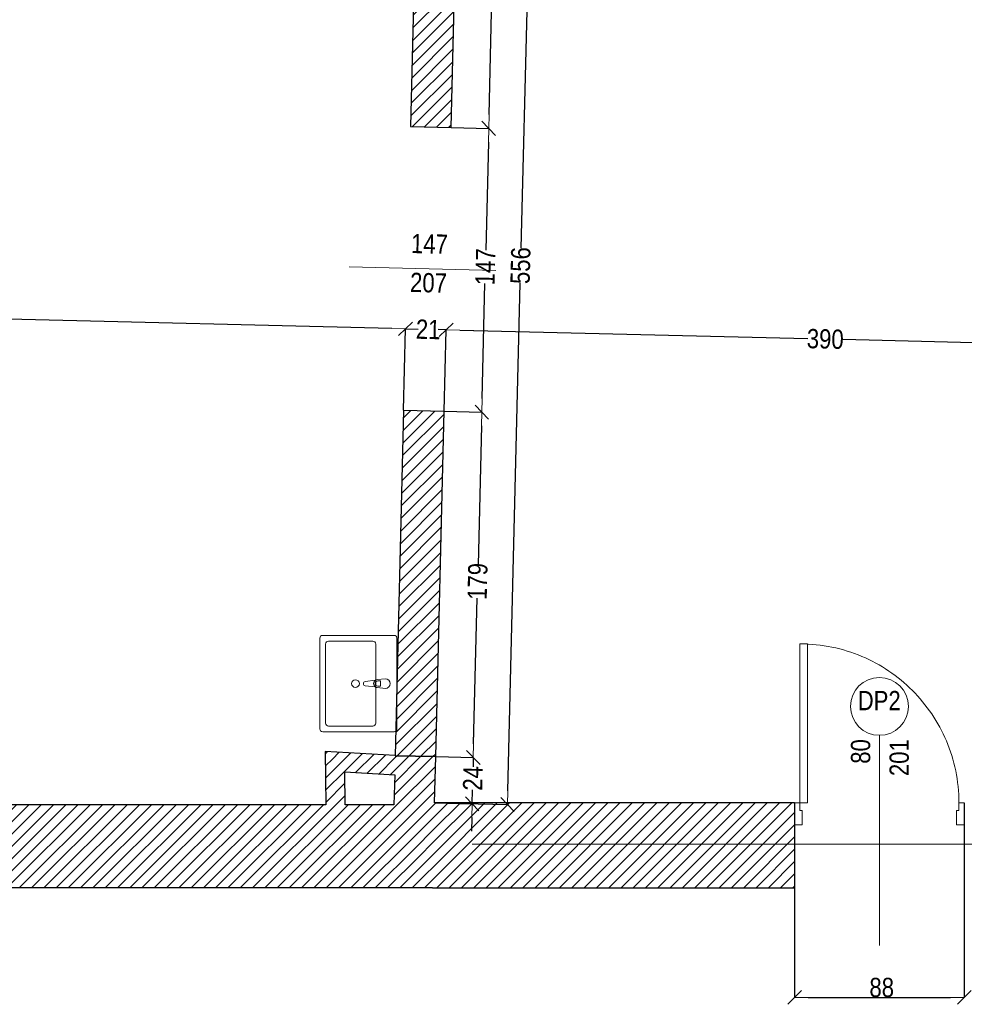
# Model space of a CAD drawing. Header units: millimetres. Extents: x -21056 to 421, y 9759 to 15589.
# Tile 59 of 120: x -3753 to -3263, y 10639 to 11150. Entities that reach past the tile are written whole.
import ezdxf
from ezdxf.enums import TextEntityAlignment as Align

# ---------------------------------------------------------------- set-up
doc = ezdxf.new("R2010")
doc.units = ezdxf.units.MM
doc.header["$LTSCALE"] = 25
doc.header["$MEASUREMENT"] = 0
doc.linetypes.add('Kropki i Kreski', pattern=[670.277762, 352.777767, -176.388884, 0, -141.111112])
doc.linetypes.add('Przerywana', pattern=[240, 120, -120])
for name, color, linetype in [('Drzwi ArchiCAD', 7, 'Continuous'), ('Konstrukcja - Siatki mod', 7, 'Continuous'), ('KR_INW', 7, 'Continuous'), ('PRZEBUDOWA_WYBURZENIA_DZIAŁOWE', 7, 'Continuous'), ('PRZEBUDOWA_WYBURZENIA_OPIS', 7, 'Continuous'), ('Znaczniki drzwi ArchiCADa', 7, 'Continuous')]:
    doc.layers.add(name, color=color, linetype=linetype)
for name, color, linetype, lineweight in [('Drzwi ArchiCAD_Nr_pióra__27', 7, 'Continuous', 25), ('Drzwi ArchiCAD_Nr_pióra__48', 1, 'Continuous', 15), ('Konstrukcja - Siatki mod_Nr_pióra__48', 1, 'Continuous', 15), ('KR_INW_Nr_pióra__101', 252, 'Continuous', 5), ('KR_INW_Nr_pióra__27', 7, 'Continuous', 25), ('PRZEBUDOWA_WYBURZENIA_DZIAŁOWE_Nr_pióra__27', 7, 'Continuous', 25), ('PRZEBUDOWA_WYBURZENIA_DZIAŁOWE_Nr_pióra__48', 1, 'Continuous', 15), ('PRZEBUDOWA_WYBURZENIA_OPIS_Nr_pióra__48', 1, 'Continuous', 15), ('Znaczniki drzwi ArchiCADa_Nr_pióra__20', 1, 'Continuous', 13), ('Znaczniki drzwi ArchiCADa_Nr_pióra__48', 1, 'Continuous', 15), ('Znaczniki drzwi ArchiCADa_Nr_pióra__7', 7, 'Continuous', 13)]:
    doc.layers.add(name, color=color, linetype=linetype, lineweight=lineweight)
doc.styles.add('GENERATED_STYLE_1', font='ARIALN.TTF')
doc.linetypes.add('X', pattern='A,0,[1,20231130_WYBURZENIA1.Shx,S=2.380952,R=0,X=0,Y=0],-300,0', length=300)
doc.dimstyles.new('GENERATED_STYLE__1', dxfattribs={"dimscale": 0.1, "dimtxt": 100, "dimasz": 71.25, "dimexe": 0.18, "dimexo": 0, "dimgap": 0.09, "dimtad": 1, "dimdec": 0, "dimzin": 0, "dimdsep": 46, "dimtxsty": 'GENERATED_STYLE_1', "dimblk": 'ARROWHEAD_6', "dimblk1": 'ARROWHEAD_6', "dimblk2": 'ARROWHEAD_6', "dimcen": 0.09, "dimclrd": 256, "dimclre": 256, "dimclrt": 256, "dimadec": 1, "dimazin": 0, "dimtfac": 1, "dimtdec": 4, "dimtmove": 0, "dimatfit": 3, "dimfxl": 1, "dimtolj": 1, "dimtzin": 0, "dimarcsym": 0})
doc.dimstyles.new('GENERATED_STYLE__2', dxfattribs={"dimscale": 0.1, "dimtxt": 100, "dimasz": 71.25, "dimexe": 0.18, "dimexo": 0, "dimgap": 0.09, "dimtad": 1, "dimtih": 1, "dimtoh": 1, "dimdec": 0, "dimzin": 0, "dimdsep": 46, "dimtxsty": 'GENERATED_STYLE_1', "dimblk": 'ARROWHEAD_6', "dimblk1": 'ARROWHEAD_6', "dimblk2": 'ARROWHEAD_6', "dimcen": 0.09, "dimclrd": 256, "dimclre": 256, "dimclrt": 256, "dimadec": 1, "dimazin": 0, "dimtfac": 1, "dimtdec": 4, "dimtmove": 0, "dimatfit": 3, "dimfxl": 1, "dimtolj": 1, "dimtzin": 0, "dimarcsym": 0})
pattern_1 = [(45, (0, 0), (-31.819804, 31.819804), [])]

# ---------------------------------------------------------------- blocks, each defined once
blk = doc.blocks.new('Ściana_5', base_point=(212100.6, 115586.8))
at = {"layer": 'KR_INW_Nr_pióra__101', "linetype": 'Continuous'}
h = blk.add_hatch(dxfattribs=at)
h.set_pattern_fill('Cegła_licówka', color=256, style=0, pattern_type=2)
h.set_pattern_definition(pattern_1)
h.paths.add_polyline_path([(212299.9, 115146.8), (214176.7, 115146.8), (214176.7, 115586.8), (212310.6, 115586.8)])
at = {"layer": 'KR_INW_Nr_pióra__27', "linetype": 'Continuous', "flags": 128}
for points in [[(214176.7, 115586.8), (212310.6, 115586.8)], [(212299.9, 115146.8), (214176.7, 115146.8)]]:
    blk.add_lwpolyline(points, dxfattribs=at)
blk = doc.blocks.new('Ściana_15', base_point=(212100.3, 115577.1))
at = {"layer": 'KR_INW_Nr_pióra__101', "linetype": 'Continuous'}
h = blk.add_hatch(dxfattribs=at)
h.set_pattern_fill('Cegła_licówka', color=256, style=0, pattern_type=2)
h.set_pattern_definition(pattern_1)
h.paths.add_polyline_path([(212299.9, 115147.1), (212316.5, 115826.1), (212106.6, 115831.2), (212100.3, 115577.1)])
at = {"layer": 'KR_INW_Nr_pióra__27', "linetype": 'Continuous', "flags": 128}
for points in [[(212316.5, 115826.1), (212106.6, 115831.2)], [(212310.6, 115586.8), (212316.5, 115826.1)], [(212104.1, 115731.2), (212100.3, 115577.1)]]:
    blk.add_lwpolyline(points, dxfattribs=at)
blk = doc.blocks.new('Ściana_31', base_point=(211743.7, 115852.7))
at = {"layer": 'KR_INW_Nr_pióra__101', "linetype": 'Continuous'}
h = blk.add_hatch(dxfattribs=at)
h.set_pattern_fill('Cegła_licówka', color=256, style=0, pattern_type=2)
h.set_pattern_definition(pattern_1)
h.paths.add_polyline_path([(211845, 115746.5), (212104.1, 115731.2), (212106.6, 115831.2), (211743.7, 115852.7)])
at = {"layer": 'KR_INW_Nr_pióra__27', "linetype": 'Continuous', "flags": 128}
for points in [[(212106.6, 115831.2), (211743.7, 115852.7)], [(211845, 115746.5), (212104.1, 115731.2)]]:
    blk.add_lwpolyline(points, dxfattribs=at)
blk = doc.blocks.new('Ściana_32', base_point=(211743.7, 115852.7))
at = {"layer": 'KR_INW_Nr_pióra__101', "linetype": 'Continuous'}
h = blk.add_hatch(dxfattribs=at)
h.set_pattern_fill('Cegła_licówka', color=256, style=0, pattern_type=2)
h.set_pattern_definition(pattern_1)
h.paths.add_polyline_path([(211743.7, 115852.7), (211746.9, 115577.1), (211846.9, 115577.1), (211845, 115746.5)])
at = {"layer": 'KR_INW_Nr_pióra__27', "linetype": 'Continuous', "flags": 128}
for points in [[(211743.7, 115852.7), (211746.9, 115577.1)], [(211846.9, 115577.1), (211845, 115746.5)]]:
    blk.add_lwpolyline(points, dxfattribs=at)
blk = doc.blocks.new('Znacznik Wym 19_23')
at = {"layer": 'Znaczniki drzwi ArchiCADa_Nr_pióra__20', "linetype": 'Continuous'}
blk.add_line((0, -460), (0, 300), dxfattribs=at)
at = {"layer": 'Znaczniki drzwi ArchiCADa_Nr_pióra__7', "style": 'GENERATED_STYLE_1'}
for tag, rotation, p in [('AC_MarkerText_3', 270, (-182.4, 12.7)), ('AC_MarkerText_2', 270, (17.6, -51.3)), ('AC_MarkerText_5', 180, (-108.8, -192.9))]:
    blk.add_attdef(tag, text='', height=100, rotation=rotation, dxfattribs=at).set_placement(p, align=Align.BOTTOM_LEFT)
blk = doc.blocks.new('Ściana_122', base_point=(212106.6, 115831.2))
at = {"layer": 'PRZEBUDOWA_WYBURZENIA_DZIAŁOWE_Nr_pióra__48', "linetype": 'Continuous'}
h = blk.add_hatch(dxfattribs=at)
h.set_pattern_fill('Cegła_licówka', color=256, style=0, pattern_type=2)
h.set_pattern_definition(pattern_1)
h.paths.add_polyline_path([(212186.3, 119093.4), (212396.2, 119088.3), (212446.4, 121140.5), (212236.4, 121145.6)])
h = blk.add_hatch(dxfattribs=at)
h.set_pattern_fill('Cegła_licówka', color=256, style=0, pattern_type=2)
h.set_pattern_definition(pattern_1)
h.paths.add_polyline_path([(212106.6, 115831.2), (212316.5, 115826.1), (212360.3, 117617), (212150.3, 117622.1)])
at = {"layer": 'PRZEBUDOWA_WYBURZENIA_DZIAŁOWE_Nr_pióra__27', "linetype": 'X'}
for p, q in [((212186.3, 119093.4), (212396.2, 119088.3)), ((212150.3, 117622.1), (212360.3, 117617))]:
    blk.add_line(p, q, dxfattribs=at)
at = {"layer": 'PRZEBUDOWA_WYBURZENIA_DZIAŁOWE_Nr_pióra__27', "linetype": 'X', "flags": 128}
for points in [[(212236.4, 121145.6), (212186.3, 119093.4)], [(212446.4, 121140.5), (212236.4, 121145.6)], [(212396.2, 119088.3), (212446.4, 121140.5)], [(212150.3, 117622.1), (212106.6, 115831.2)], [(212316.5, 115826.1), (212360.3, 117617)], [(212106.6, 115831.2), (212316.5, 115826.1)]]:
    blk.add_lwpolyline(points, dxfattribs=at)
at = {"layer": 'Znaczniki drzwi ArchiCADa', "color": 14, "lineweight": 13, "true_color": 0xb00000}
ref = blk.add_blockref('Znacznik Wym 19_23', (212168.3, 118357.8), dxfattribs=dict(at, rotation=88.60010297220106))
ref.add_attrib('AC_MarkerText_2', '147', dxfattribs={"layer": 'Znaczniki drzwi ArchiCADa_Nr_pióra__7', "color": 7, "height": 100, "rotation": 358.6001, "style": 'GENERATED_STYLE_1'}).set_placement((212186.7, 118407.3), align=Align.BOTTOM_LEFT)
ref.add_attrib('AC_MarkerText_3', '207', dxfattribs={"layer": 'Znaczniki drzwi ArchiCADa_Nr_pióra__7', "color": 7, "height": 100, "rotation": 358.6001, "style": 'GENERATED_STYLE_1'}).set_placement((212181.8, 118205.7), align=Align.BOTTOM_LEFT)
blk = doc.blocks.new('Ściana_124', base_point=(209976.4, 115577.1))
at = {"layer": 'KR_INW_Nr_pióra__101', "linetype": 'Continuous'}
h = blk.add_hatch(dxfattribs=at)
h.set_pattern_fill('Cegła_licówka', color=256, style=0, pattern_type=2)
h.set_pattern_definition(pattern_1)
h.paths.add_polyline_path([(209976.4, 115147.1), (212299.9, 115147.1), (212100.3, 115577.1), (209976.4, 115577.1)])
at = {"layer": 'KR_INW_Nr_pióra__27', "linetype": 'Continuous', "flags": 128}
for points in [[(211746.9, 115577.1), (209976.4, 115577.1)], [(209976.4, 115577.1), (209976.4, 115147.1)], [(212100.3, 115577.1), (211846.9, 115577.1)], [(209976.4, 115147.1), (212299.9, 115147.1)]]:
    blk.add_lwpolyline(points, dxfattribs=at)
blk = doc.blocks.new('Drzwi 19_50')
at = {"layer": 'Drzwi ArchiCAD_Nr_pióra__27', "linetype": 'Continuous'}
for p, q in [((-440, 0), (-440, -115)), ((440, 0), (440, -115))]:
    blk.add_line(p, q, dxfattribs=at)
at = {"layer": 'Drzwi ArchiCAD_Nr_pióra__48', "linetype": 'Continuous'}
for p, q in [((372, 0), (372, 824)), ((372, 824), (412, 824)), ((412, 824), (412, 0)), ((-412, 0), (-440, 0)), ((-440, 0), (-440, -115)), ((-412, -40), (-412, 0)), ((412, 0), (372, 0)), ((440, 0), (412, 0)), ((412, 0), (412, -40)), ((440, -115), (440, 0)), ((-400, -40), (-412, -40)), ((-400, -115), (-400, -40)), ((412, -40), (400, -40)), ((400, -40), (400, -115)), ((-440, -115), (-400, -115)), ((400, -115), (440, -115))]:
    blk.add_line(p, q, dxfattribs=at)
at = {"layer": 'Drzwi ArchiCAD_Nr_pióra__48', "linetype": 'Przerywana'}
blk.add_arc((412, 0), 824, 90, 180, dxfattribs=at)
blk = doc.blocks.new('Znacznik Wym 19_42')
at = {"layer": 'Znaczniki drzwi ArchiCADa_Nr_pióra__20', "linetype": 'Continuous'}
blk.add_line((0, 350), (0, -740), dxfattribs=at)
at = {"layer": 'Znaczniki drzwi ArchiCADa_Nr_pióra__48', "linetype": 'Continuous'}
for start, end in [(0, 180), (180, 0)]:
    blk.add_arc((0, 500), 150, start, end, dxfattribs=at)
at = {"layer": 'Znaczniki drzwi ArchiCADa_Nr_pióra__7', "style": 'GENERATED_STYLE_1'}
for tag, p in [('AC_MarkerText_2', (-17.6, 202.6)), ('AC_MarkerText_3', (182.4, 138.6))]:
    blk.add_attdef(tag, text='', height=100, rotation=90, dxfattribs=at).set_placement(p, align=Align.BOTTOM_LEFT)
blk.add_attdef('AC_WIDO_ID', text='', height=100, dxfattribs=at).set_placement((-112.5, 450), align=Align.BOTTOM_LEFT)
blk = doc.blocks.new('Ściana_130', base_point=(214176.7, 115586.8))
at = {"layer": 'PRZEBUDOWA_WYBURZENIA_DZIAŁOWE_Nr_pióra__27', "linetype": 'Continuous'}
for p, q in [((214176.7, 115586.8), (214176.7, 115471.8)), ((215056.7, 115586.8), (215056.7, 115471.8)), ((214176.7, 115471.8), (214176.7, 115146.8)), ((215056.7, 115471.8), (215056.7, 115146.8))]:
    blk.add_line(p, q, dxfattribs=at)
at = {"layer": 'Drzwi ArchiCAD', "color": 14, "linetype": 'Continuous', "lineweight": 15, "true_color": 0xa80f02, "xscale": -1, "zscale": 1000}
blk.add_blockref('Drzwi 19_50', (214616.7, 115586.8), dxfattribs=at)
at = {"layer": 'Znaczniki drzwi ArchiCADa', "color": 14, "lineweight": 13, "true_color": 0xb00000}
ref = blk.add_blockref('Znacznik Wym 19_42', (214616.7, 115586.8), dxfattribs=at)
ref.add_attrib('AC_MarkerText_2', '80', dxfattribs={"layer": 'Znaczniki drzwi ArchiCADa_Nr_pióra__7', "color": 7, "height": 100, "rotation": 90, "style": 'GENERATED_STYLE_1'}).set_placement((214599.1, 115789.4), align=Align.BOTTOM_LEFT)
ref.add_attrib('AC_MarkerText_3', '201', dxfattribs={"layer": 'Znaczniki drzwi ArchiCADa_Nr_pióra__7', "color": 7, "height": 100, "rotation": 90, "style": 'GENERATED_STYLE_1'}).set_placement((214799.1, 115725.4), align=Align.BOTTOM_LEFT)
ref.add_attrib('AC_WIDO_ID', 'DP2', dxfattribs={"layer": 'Znaczniki drzwi ArchiCADa_Nr_pióra__7', "color": 7, "height": 100, "style": 'GENERATED_STYLE_1'}).set_placement((214504.2, 116036.8), align=Align.BOTTOM_LEFT)
blk = doc.blocks.new('Umywalka 19')
at = {"layer": 'PRZEBUDOWA_WYBURZENIA_OPIS_Nr_pióra__48', "linetype": 'Continuous'}
for p, q in [((-235, 0), (235, 0)), ((-250, -385), (-250, -15)), ((250, -15), (250, -385)), ((-25, -60), (-21, -102)), ((-13.6, -99.8), (-13.6, -84.9)), ((-13.6, -84.9), (13.6, -84.9)), ((13.6, -84.9), (13.6, -99.8)), ((21, -102), (25, -60)), ((-220, -355), (-220, -125)), ((-205, -110), (205, -110)), ((-17.7, -111.5), (-11.1, -164.4)), ((11.1, -164.4), (17.7, -111.5)), ((220, -125), (220, -355)), ((235, -400), (-235, -400)), ((205, -370), (-205, -370))]:
    blk.add_line(p, q, dxfattribs=at)
blk.add_circle((0, -215), 20, dxfattribs=at)
for centre, radius, start, end in [((-235, -15), 15, 90, 180), ((235, -15), 15, 0, 90), ((0, -60), 25, 0, 180), ((0, -100.1), 21.1, 185.1696, 212.771), ((0, -99.8), 13.6, 180, 0), ((0, -100.1), 21.1, 327.229, 354.8304), ((-205, -125), 15, 90, 180), ((0, -100.1), 21.1, 212.771, 327.229), ((205, -125), 15, 0, 90), ((0, -163), 11.2, 187.1389, 352.8611), ((-205, -355), 15, 180, 270), ((205, -355), 15, 270, 0), ((-235, -385), 15, 180, 270), ((235, -385), 15, 270, 0)]:
    blk.add_arc(centre, radius, start, end, dxfattribs=at)
blk = doc.blocks.new('ARROWHEAD_6')
at = {"color": 0, "linetype": 'Continuous', "lineweight": 0}
for p, q in [((0, 0), (-1, 0)), ((-0.5, -0.5), (0.5, 0.5))]:
    blk.add_line(p, q, dxfattribs=at)
blk = doc.blocks.new('*D648')
at = {"layer": 'Defpoints', "color": 0}
for p in [(-3524.21, 11298.97), (-3529.23, 11093.75), (-3509.73, 11093.28)]:
    blk.add_point(p, dxfattribs=at)
at = {"layer": 'PRZEBUDOWA_WYBURZENIA_OPIS', "linetype": 'Continuous', "lineweight": -2}
for p, q in [((-3524.21, 11298.97), (-3504.69, 11298.49)), ((-3504.89, 11291.37), (-3506.95, 11206.83)), ((-3509.55, 11100.4), (-3507.4, 11188.5)), ((-3529.23, 11093.75), (-3509.71, 11093.28))]:
    blk.add_line(p, q, dxfattribs=at)
at = {"layer": 'PRZEBUDOWA_WYBURZENIA_OPIS', "linetype": 'ByBlock', "lineweight": -2, "xscale": 7.125, "yscale": 7.125, "zscale": 7.125}
for p, rotation in [((-3504.71, 11298.5), 88.60010297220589), ((-3509.73, 11093.28), 268.6001029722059)]:
    blk.add_blockref('ARROWHEAD_6', p, dxfattribs=dict(at, rotation=rotation))
at = {"layer": 'PRZEBUDOWA_WYBURZENIA_OPIS', "lineweight": 13, "insert": (-3507.18, 11197.67), "char_height": 10, "attachment_point": 5, "rotation": 88.6001, "style": 'GENERATED_STYLE_1'}
blk.add_mtext('\\A1;205', dxfattribs=at)
blk = doc.blocks.new('*D649')
at = {"layer": 'Defpoints', "color": 0}
for p in [(-3529.23, 11093.75), (-3532.82, 10946.63), (-3513.32, 10946.15)]:
    blk.add_point(p, dxfattribs=at)
at = {"layer": 'PRZEBUDOWA_WYBURZENIA_OPIS', "linetype": 'Continuous', "lineweight": -2}
for p, q in [((-3529.23, 11093.75), (-3509.71, 11093.28)), ((-3509.9, 11086.15), (-3511.27, 11030.17)), ((-3513.15, 10953.27), (-3511.69, 11012.82)), ((-3532.82, 10946.63), (-3513.3, 10946.15))]:
    blk.add_line(p, q, dxfattribs=at)
at = {"layer": 'PRZEBUDOWA_WYBURZENIA_OPIS', "linetype": 'ByBlock', "lineweight": -2, "xscale": 7.125, "yscale": 7.125, "zscale": 7.125}
for p, rotation in [((-3509.73, 11093.28), 88.60010297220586), ((-3513.32, 10946.15), 268.6001029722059)]:
    blk.add_blockref('ARROWHEAD_6', p, dxfattribs=dict(at, rotation=rotation))
at = {"layer": 'PRZEBUDOWA_WYBURZENIA_OPIS', "lineweight": 13, "insert": (-3511.48, 11021.5), "char_height": 10, "attachment_point": 5, "rotation": 88.6001, "style": 'GENERATED_STYLE_1'}
blk.add_mtext('\\A1;147', dxfattribs=at)
blk = doc.blocks.new('*D650')
at = {"layer": 'Defpoints', "color": 0}
for p in [(-3532.82, 10946.63), (-3537.2, 10767.53), (-3517.7, 10767.05)]:
    blk.add_point(p, dxfattribs=at)
at = {"layer": 'PRZEBUDOWA_WYBURZENIA_OPIS', "linetype": 'Continuous', "lineweight": -2}
for p, q in [((-3532.82, 10946.63), (-3513.3, 10946.15)), ((-3513.5, 10939.03), (-3515.25, 10867.07)), ((-3517.52, 10774.18), (-3515.68, 10849.69)), ((-3537.2, 10767.53), (-3517.68, 10767.05))]:
    blk.add_line(p, q, dxfattribs=at)
at = {"layer": 'PRZEBUDOWA_WYBURZENIA_OPIS', "linetype": 'ByBlock', "lineweight": -2, "xscale": 7.125, "yscale": 7.125, "zscale": 7.125}
for p, rotation in [((-3513.32, 10946.15), 88.60010297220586), ((-3517.7, 10767.05), 268.6001029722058)]:
    blk.add_blockref('ARROWHEAD_6', p, dxfattribs=dict(at, rotation=rotation))
at = {"layer": 'PRZEBUDOWA_WYBURZENIA_OPIS', "lineweight": 13, "insert": (-3515.47, 10858.38), "char_height": 10, "attachment_point": 5, "rotation": 88.6001, "style": 'GENERATED_STYLE_1'}
blk.add_mtext('\\A1;179', dxfattribs=at)
blk = doc.blocks.new('*D651')
at = {"layer": 'Defpoints', "color": 0}
for p in [(-3537.2, 10767.53), (-3537.79, 10743.6), (-3518.28, 10743.13)]:
    blk.add_point(p, dxfattribs=at)
at = {"layer": 'PRZEBUDOWA_WYBURZENIA_OPIS', "linetype": 'Continuous', "lineweight": -2}
for p, q in [((-3517.52, 10774.18), (-3517.35, 10781.3)), ((-3537.2, 10767.53), (-3517.68, 10767.05)), ((-3517.7, 10767.05), (-3517.82, 10762.21)), ((-3518.28, 10743.13), (-3518.11, 10750.34)), ((-3537.79, 10743.6), (-3518.27, 10743.12)), ((-3518.46, 10736), (-3518.63, 10728.88))]:
    blk.add_line(p, q, dxfattribs=at)
at = {"layer": 'PRZEBUDOWA_WYBURZENIA_OPIS', "linetype": 'ByBlock', "lineweight": -2, "xscale": 7.125, "yscale": 7.125, "zscale": 7.125}
for p, rotation in [((-3517.7, 10767.05), 268.6001029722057), ((-3518.28, 10743.13), 88.60010297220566)]:
    blk.add_blockref('ARROWHEAD_6', p, dxfattribs=dict(at, rotation=rotation))
at = {"layer": 'PRZEBUDOWA_WYBURZENIA_OPIS', "lineweight": 13, "insert": (-3517.96, 10756.28), "char_height": 10, "attachment_point": 5, "rotation": 88.6001, "style": 'GENERATED_STYLE_1'}
blk.add_mtext('\\A1;24', dxfattribs=at)
blk = doc.blocks.new('*D652')
at = {"layer": 'Defpoints', "color": 0}
for p in [(-3524.21, 11298.97), (-3486.47, 11298.05), (-3537.79, 10743.6)]:
    blk.add_point(p, dxfattribs=at)
at = {"layer": 'PRZEBUDOWA_WYBURZENIA_OPIS', "linetype": 'Continuous', "lineweight": -2}
for p, q in [((-3524.21, 11298.97), (-3486.45, 11298.05)), ((-3486.64, 11290.93), (-3492.99, 11031.21)), ((-3499.86, 10749.8), (-3493.43, 11013.09)), ((-3537.79, 10743.6), (-3500.02, 10742.68))]:
    blk.add_line(p, q, dxfattribs=at)
at = {"layer": 'PRZEBUDOWA_WYBURZENIA_OPIS', "linetype": 'ByBlock', "lineweight": -2, "xscale": 7.125, "yscale": 7.125, "zscale": 7.125}
for p, rotation in [((-3486.47, 11298.05), 88.60010297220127), ((-3500.04, 10742.68), 268.6001029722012)]:
    blk.add_blockref('ARROWHEAD_6', p, dxfattribs=dict(at, rotation=rotation))
at = {"layer": 'PRZEBUDOWA_WYBURZENIA_OPIS', "lineweight": 13, "insert": (-3493.21, 11022.15), "char_height": 10, "attachment_point": 5, "rotation": 88.6001, "style": 'GENERATED_STYLE_1'}
blk.add_mtext('\\A1;556', dxfattribs=at)
blk = doc.blocks.new('*D653')
at = {"layer": 'Defpoints', "color": 0}
for p in [(-3987.18, 10989.94), (-3552.79, 10989.36), (-3553.82, 10947.14)]:
    blk.add_point(p, dxfattribs=at)
at = {"layer": 'PRZEBUDOWA_WYBURZENIA_OPIS', "linetype": 'Continuous', "lineweight": -2}
for p, q in [((-3987.18, 10989.94), (-3986.93, 10999.98)), ((-3979.81, 10999.79), (-3777.29, 10994.84)), ((-3559.91, 10989.53), (-3758.86, 10994.39)), ((-3553.82, 10947.14), (-3552.79, 10989.37))]:
    blk.add_line(p, q, dxfattribs=at)
at = {"layer": 'PRZEBUDOWA_WYBURZENIA_OPIS', "linetype": 'ByBlock', "lineweight": -2, "xscale": 7.125, "yscale": 7.125, "zscale": 7.125}
for p, rotation in [((-3986.93, 10999.97), 178.6001029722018), ((-3552.79, 10989.36), 358.6001029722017)]:
    blk.add_blockref('ARROWHEAD_6', p, dxfattribs=dict(at, rotation=rotation))
at = {"layer": 'PRZEBUDOWA_WYBURZENIA_OPIS', "lineweight": 13, "insert": (-3768.08, 10994.62), "char_height": 10, "attachment_point": 5, "rotation": 358.6001, "style": 'GENERATED_STYLE_1'}
blk.add_mtext('\\A1;434', dxfattribs=at)
blk = doc.blocks.new('*D654')
at = {"layer": 'Defpoints', "color": 0}
for p in [(-3531.79, 10988.84), (-3553.82, 10947.14), (-3532.82, 10946.63)]:
    blk.add_point(p, dxfattribs=at)
at = {"layer": 'PRZEBUDOWA_WYBURZENIA_OPIS', "linetype": 'Continuous', "lineweight": -2}
for p, q in [((-3559.91, 10989.53), (-3567.03, 10989.7)), ((-3553.82, 10947.14), (-3552.79, 10989.37)), ((-3552.79, 10989.36), (-3546.26, 10989.2)), ((-3531.79, 10988.84), (-3535.94, 10988.95)), ((-3532.82, 10946.63), (-3531.79, 10988.86)), ((-3524.67, 10988.67), (-3517.55, 10988.5))]:
    blk.add_line(p, q, dxfattribs=at)
at = {"layer": 'PRZEBUDOWA_WYBURZENIA_OPIS', "linetype": 'ByBlock', "lineweight": -2, "xscale": 7.125, "yscale": 7.125, "zscale": 7.125}
for p, rotation in [((-3552.79, 10989.36), 358.600102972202), ((-3531.79, 10988.84), 178.600102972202)]:
    blk.add_blockref('ARROWHEAD_6', p, dxfattribs=dict(at, rotation=rotation))
at = {"layer": 'PRZEBUDOWA_WYBURZENIA_OPIS', "lineweight": 13, "insert": (-3541.1, 10989.07), "char_height": 10, "attachment_point": 5, "rotation": 358.6001, "style": 'GENERATED_STYLE_1'}
blk.add_mtext('\\A1;21', dxfattribs=at)
blk = doc.blocks.new('*D655')
at = {"layer": 'Defpoints', "color": 0}
for p in [(-3142.28, 10979.32), (-3532.82, 10946.63), (-3143.11, 10945.05)]:
    blk.add_point(p, dxfattribs=at)
at = {"layer": 'PRZEBUDOWA_WYBURZENIA_OPIS', "linetype": 'Continuous', "lineweight": -2}
for p, q in [((-3532.82, 10946.63), (-3531.79, 10988.86)), ((-3524.67, 10988.67), (-3344.3, 10984.26)), ((-3149.4, 10979.5), (-3326.2, 10983.82)), ((-3143.11, 10945.05), (-3142.27, 10979.34))]:
    blk.add_line(p, q, dxfattribs=at)
at = {"layer": 'PRZEBUDOWA_WYBURZENIA_OPIS', "linetype": 'ByBlock', "lineweight": -2, "xscale": 7.125, "yscale": 7.125, "zscale": 7.125}
for p, rotation in [((-3531.79, 10988.84), 178.6001029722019), ((-3142.28, 10979.32), 358.6001029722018)]:
    blk.add_blockref('ARROWHEAD_6', p, dxfattribs=dict(at, rotation=rotation))
at = {"layer": 'PRZEBUDOWA_WYBURZENIA_OPIS', "lineweight": 13, "insert": (-3335.25, 10984.04), "char_height": 10, "attachment_point": 5, "rotation": 358.6001, "style": 'GENERATED_STYLE_1'}
blk.add_mtext('\\A1;390', dxfattribs=at)
blk = doc.blocks.new('*D674')
at = {"layer": 'Defpoints', "color": 0}
for p in [(-3351.18, 10699.6), (-3263.18, 10699.6), (-3263.18, 10642.7)]:
    blk.add_point(p, dxfattribs=at)
at = {"layer": 'PRZEBUDOWA_WYBURZENIA_OPIS', "linetype": 'Continuous', "lineweight": -2}
for p, q in [((-3351.18, 10699.6), (-3351.18, 10642.68)), ((-3263.18, 10699.6), (-3263.18, 10642.68)), ((-3344.05, 10642.7), (-3270.3, 10642.7))]:
    blk.add_line(p, q, dxfattribs=at)
at = {"layer": 'PRZEBUDOWA_WYBURZENIA_OPIS', "linetype": 'ByBlock', "lineweight": -2, "xscale": 7.125, "yscale": 7.125, "zscale": 7.125, "rotation": 180}
blk.add_blockref('ARROWHEAD_6', (-3351.18, 10642.7), dxfattribs=at)
at = {"layer": 'PRZEBUDOWA_WYBURZENIA_OPIS', "linetype": 'ByBlock', "lineweight": -2, "xscale": 7.125, "yscale": 7.125, "zscale": 7.125}
blk.add_blockref('ARROWHEAD_6', (-3263.18, 10642.7), dxfattribs=at)
at = {"layer": 'PRZEBUDOWA_WYBURZENIA_OPIS', "lineweight": 13, "insert": (-3305.99, 10647.81), "char_height": 10, "attachment_point": 5, "style": 'GENERATED_STYLE_1'}
blk.add_mtext('\\A1;88', dxfattribs=at)
blk = doc.blocks.new('Standardowy znacznik siatki_8')
at = {"layer": 'Konstrukcja - Siatki mod_Nr_pióra__48', "linetype": 'Kropki i Kreski'}
blk.add_line((1000, 0), (72912, 0), dxfattribs=at)

msp = doc.modelspace()

# ---------------------------------------------------------------- block references
at = {"layer": 'Konstrukcja - Siatki mod', "color": 8, "linetype": 'Continuous', "lineweight": 13, "xscale": 0.1, "yscale": 0.1, "zscale": 100}
msp.add_blockref('Standardowy znacznik siatki_8', (-6969.92, 10722.14), dxfattribs=at)
at = {"layer": 'KR_INW', "xscale": 0.1, "yscale": 0.1, "zscale": 0.1}
for name, p in [('Ściana_31', (-3594.48, 10770.2)), ('Ściana_32', (-3594.48, 10770.2)), ('Ściana_15', (-3558.82, 10742.63)), ('Ściana_124', (-3771.21, 10742.63)), ('Ściana_5', (-3558.79, 10743.6))]:
    msp.add_blockref(name, p, dxfattribs=at)
at = {"layer": 'PRZEBUDOWA_WYBURZENIA_DZIAŁOWE', "xscale": 0.1, "yscale": 0.1, "zscale": 0.1}
for name, p in [('Ściana_122', (-3558.19, 10768.04)), ('Ściana_130', (-3351.18, 10743.6))]:
    msp.add_blockref(name, p, dxfattribs=at)
at = {"layer": 'PRZEBUDOWA_WYBURZENIA_OPIS', "color": 104, "linetype": 'Continuous', "lineweight": 13, "true_color": 0x029e21, "xscale": 0.1, "yscale": 0.1, "zscale": 100, "rotation": 270}
msp.add_blockref('Umywalka 19', (-3557.28, 10805.42), dxfattribs=at)

# ---------------------------------------------------------------- dimensions: what is measured, and where the dimension line sits
at = {"layer": 'PRZEBUDOWA_WYBURZENIA_OPIS', "linetype": 'Continuous', "lineweight": 13}
for base, p1, p2, angle, picture, middle, turn in [((-3486.47, 11298.05), (-3537.79, 10743.6), (-3524.21, 11298.97), 88.6001, '*D652', (-3493.21, 11022.15), 88.6001), ((-3509.73, 11093.28), (-3524.21, 11298.97), (-3529.23, 11093.75), 268.6001, '*D648', (-3507.18, 11197.67), 88.6001), ((-3513.32, 10946.15), (-3529.23, 11093.75), (-3532.82, 10946.63), 268.6001, '*D649', (-3511.48, 11021.5), 88.6001), ((-3552.79, 10989.36), (-3987.18, 10989.94), (-3553.82, 10947.14), 358.6001, '*D653', (-3768.08, 10994.62), 358.6001), ((-3531.79, 10988.84), (-3553.82, 10947.14), (-3532.82, 10946.63), 358.6001, '*D654', (-3541.1, 10989.07), 358.6001), ((-3142.28, 10979.32), (-3532.82, 10946.63), (-3143.11, 10945.05), 358.6001, '*D655', (-3335.25, 10984.04), 358.6001), ((-3517.7, 10767.05), (-3532.82, 10946.63), (-3537.2, 10767.53), 268.6001, '*D650', (-3515.47, 10858.38), 88.6001), ((-3518.28, 10743.13), (-3537.2, 10767.53), (-3537.79, 10743.6), 268.6001, '*D651', (-3517.96, 10756.28), 88.6001)]:
    dim = msp.add_linear_dim(base=base, p1=p1, p2=p2, angle=angle, dimstyle='GENERATED_STYLE__1', dxfattribs=at)
    dim.commit()
    dim.dimension.update_dxf_attribs({"geometry": picture, "text_midpoint": middle, "dimtype": 160, "text_rotation": turn})
dim = msp.add_linear_dim(base=(-3263.18, 10642.7), p1=(-3351.18, 10699.6), p2=(-3263.18, 10699.6), dimstyle='GENERATED_STYLE__2', dxfattribs=at)
dim.commit()
dim.dimension.update_dxf_attribs({"geometry": '*D674', "text_midpoint": (-3305.99, 10642.7), "dimtype": 160})

doc.saveas('drawing.dxf')
